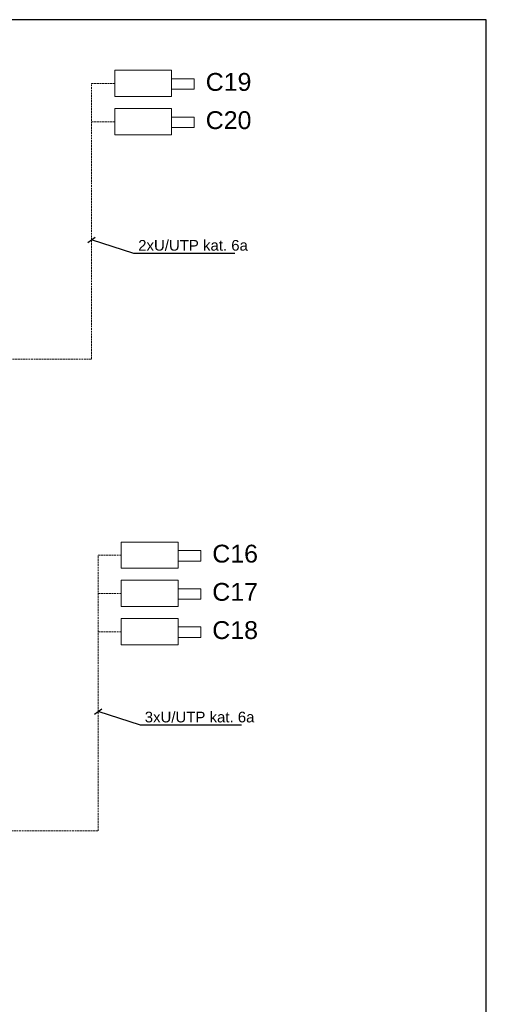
# Model space of a CAD drawing. Header units: millimetres. Extents: x -91 to 1961, y -1152 to 358.
# Tile 256 of 256: x 1895 to 1961, y 105 to 243. Entities that reach past the tile are written whole.
import ezdxf

# ---------------------------------------------------------------- set-up
doc = ezdxf.new("R2010")
doc.units = ezdxf.units.MM
doc.header["$MEASUREMENT"] = 0
doc.linetypes.add('PT LAP Jeżowe - Schematy Strukturalny CCTV (1)$0$PDF_IMPORT', pattern=[1, 0.8, -0.2])
doc.layers.get('0').update_dxf_attribs({"linetype": 'CONTINUOUS'})
doc.layers.add('PT LAP Jeżowe - Schematy Strukturalny CCTV (1)$0$PDF_Geomertry', color=7, linetype='CONTINUOUS')
doc.styles.add('PT LAP Jeżowe - Schematy Strukturalny CCTV (1)$0$Standard', font='arial.ttf')

# ---------------------------------------------------------------- blocks, each defined once
blk = doc.blocks.new('PT LAP Jeżowe - Schematy Strukturalny CCTV (1)')
for p, q in [((793.3, 261.06), (794.32, 261.79)), ((794.22, 194.93), (795.24, 195.66))]:
    blk.add_line(p, q)
at = {"color": 0}
for p, q in [((799.72, 259.51), (793.81, 261.42)), ((813.89, 259.51), (799.72, 259.51)), ((800.64, 193.38), (794.73, 195.29)), ((814.81, 193.38), (800.64, 193.38))]:
    blk.add_line(p, q, dxfattribs=at)
at = {"layer": 'PT LAP Jeżowe - Schematy Strukturalny CCTV (1)$0$PDF_Geomertry', "color": 3, "linetype": 'PT LAP Jeżowe - Schematy Strukturalny CCTV (1)$0$PDF_IMPORT', "lineweight": 5, "ltscale": 0.339084}
for p, q in [((793.81, 244.7), (793.81, 283.34)), ((793.81, 283.34), (797.05, 283.34)), ((793.81, 277.98), (797.05, 277.98)), ((773.07, 244.7), (793.81, 244.7)), ((794.73, 178.57), (794.73, 217.21)), ((794.73, 217.21), (797.96, 217.21)), ((794.73, 211.85), (797.96, 211.85)), ((794.73, 206.49), (797.96, 206.49)), ((773.99, 178.57), (794.73, 178.57))]:
    blk.add_line(p, q, dxfattribs=at)
at = {"layer": 'PT LAP Jeżowe - Schematy Strukturalny CCTV (1)$0$PDF_Geomertry', "lineweight": 20}
for points in [[(797.05, 285.19), (805.01, 285.19), (805.01, 281.5), (797.05, 281.5), (797.05, 285.19)], [(805.01, 284), (808.18, 284), (808.18, 282.52), (805.01, 282.52), (805.01, 284)], [(797.05, 279.82), (805.01, 279.82), (805.01, 276.14), (797.05, 276.14), (797.05, 279.82)], [(805.01, 278.64), (808.18, 278.64), (808.18, 277.16), (805.01, 277.16), (805.01, 278.64)], [(797.96, 219.06), (805.92, 219.06), (805.92, 215.37), (797.96, 215.37), (797.96, 219.06)], [(805.92, 217.87), (809.1, 217.87), (809.1, 216.39), (805.92, 216.39), (805.92, 217.87)], [(797.96, 213.69), (805.92, 213.69), (805.92, 210.01), (797.96, 210.01), (797.96, 213.69)], [(805.92, 212.51), (809.1, 212.51), (809.1, 211.03), (805.92, 211.03), (805.92, 212.51)], [(797.96, 208.33), (805.92, 208.33), (805.92, 204.65), (797.96, 204.65), (797.96, 208.33)], [(805.92, 207.15), (809.1, 207.15), (809.1, 205.67), (805.92, 205.67), (805.92, 207.15)]]:
    blk.add_lwpolyline(points, dxfattribs=at)
at = {"attachment_point": 1, "style": 'PT LAP Jeżowe - Schematy Strukturalny CCTV (1)$0$Standard'}
for s, insert, char_height, width in [('C19', (809.8, 284.81), 2.5, 9.6727), ('C20', (809.8, 279.45), 2.5, 9.6727), ('{\\C0;2xU/UTP kat. 6a}', (800.34, 261.4), 1.5, 37.2368), ('C16', (810.72, 218.68), 2.5, 9.6727), ('C17', (810.72, 213.32), 2.5, 9.6727), ('C18', (810.72, 207.96), 2.5, 9.6727), ('{\\C0;3xU/UTP kat. 6a}', (801.26, 195.27), 1.5, 37.2368)]:
    blk.add_mtext(s, dxfattribs=dict(at, insert=insert, char_height=char_height, width=width))

msp = doc.modelspace()

# ---------------------------------------------------------------- linework, layer by layer
at = {"color": 7, "true_color": 0xffffff}
msp.add_lwpolyline([(1362.75, 243.43), (1362.75, -180.57), (1960.75, -180.57), (1960.75, 243.43)], close=True, dxfattribs=at)

# ---------------------------------------------------------------- block references
msp.add_blockref('PT LAP Jeżowe - Schematy Strukturalny CCTV (1)', (1111.63, -48.85))

doc.saveas('drawing.dxf')
